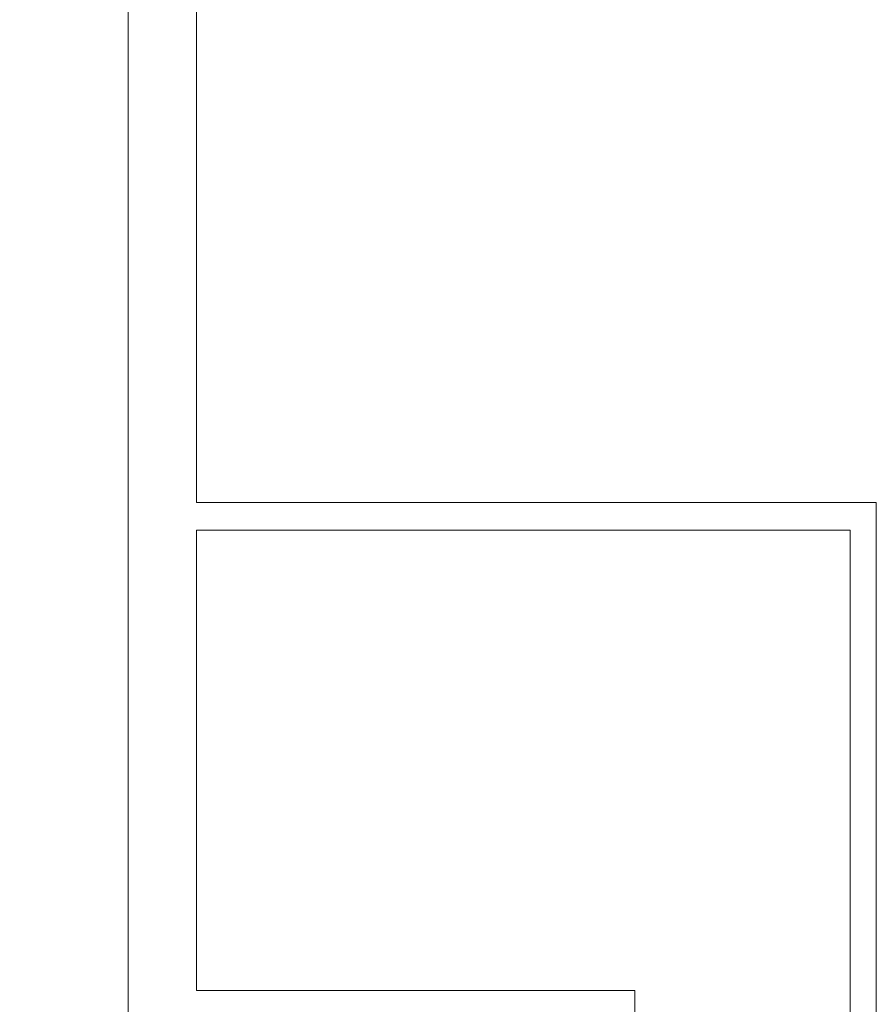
# Model space of a CAD drawing. Header units: centimetres. Extents: x -16053 to 7031, y -7778 to 254.
# Tile 17 of 256: x -13070 to -12686, y -5878 to -5436. Entities that reach past the tile are written whole.
import ezdxf

# ---------------------------------------------------------------- set-up
doc = ezdxf.new("R2010")
doc.units = ezdxf.units.CM
doc.header["$MEASUREMENT"] = 0
doc.layers.add('konstrukcja', color=250, linetype='CONTINUOUS', lineweight=15)

msp = doc.modelspace()

# ---------------------------------------------------------------- linework, layer by layer
at = {"layer": 'konstrukcja', "linetype": 'Continuous'}
for points in [[(-13071.807, -4910.913), (-13021.06, -4910.913), (-13021.06, -6256.585), (-13147.628, -6256.585)], [(-12974.57, -4910.163), (-13021.06, -4910.163), (-13021.06, -6167.166), (-12790.963, -6167.166)], [(-12990.459, -5403.313), (-12990.459, -5652.831)], [(-12990.459, -5652.831), (-12685.624, -5652.831)], [(-12685.624, -5652.831), (-12685.624, -5969.435), (-12697.394, -5969.435), (-12697.394, -5665.189)], [(-12990.459, -5665.189), (-12697.394, -5665.189)], [(-12990.459, -5665.189), (-12990.459, -5871.747)], [(-12990.459, -5871.747), (-12793.905, -5871.747)], [(-12793.905, -5871.747), (-12793.905, -5884.105), (-12799.79, -5884.105)]]:
    msp.add_lwpolyline(points, dxfattribs=at)

doc.saveas('drawing.dxf')
